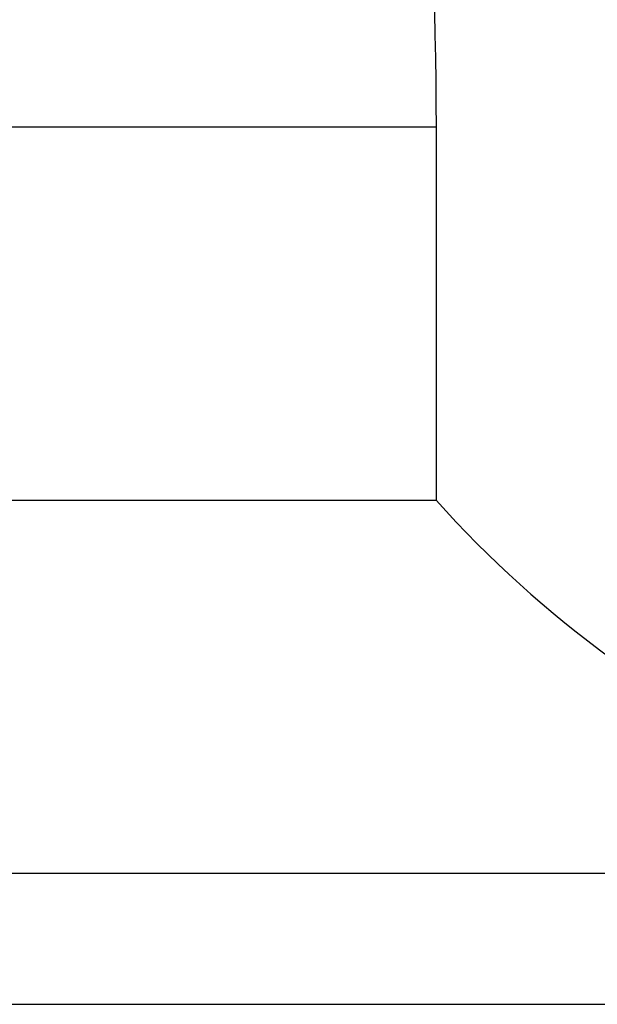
# Model space of a CAD drawing. Header units: millimetres. Extents: x -7 to 264, y -110 to -29.
# Tile 37 of 41: x 195.11 to 197.43, y -92.59 to -88.63. Entities that reach past the tile are written whole.
import ezdxf

# ---------------------------------------------------------------- set-up
doc = ezdxf.new("R2010")
doc.units = ezdxf.units.MM
doc.header["$LTSCALE"] = 0.15
doc.layers.add('OUT', color=3, linetype='CONTINUOUS')

msp = doc.modelspace()

# ---------------------------------------------------------------- linework, layer by layer
at = {"layer": 'OUT', "color": 0}
for p, q in [((186.2343, -89.062), (196.7802, -89.062)), ((196.7802, -89.062), (196.7802, -90.562)), ((186.2343, -90.562), (196.7802, -90.562)), ((186.2343, -92.062), (214.0343, -92.062)), ((133.8544, -92.5888), (264.1343, -92.5888))]:
    msp.add_line(p, q, dxfattribs=at)
msp.add_arc((200.1343, -87.562), 4.5, 221.8103, 270, dxfattribs=at)
msp.add_open_spline([(195.8226, -78.562), (195.7212, -78.9083), (195.6675, -79.2714), (195.6239, -80.0305), (195.6346, -80.4279), (195.7332, -81.6606), (195.8833, -82.5133), (196.135, -83.8473), (196.224, -84.3021), (196.3958, -85.2288), (196.4777, -85.696), (196.6887, -87.1118), (196.7802, -88.0746), (196.7802, -89.062)], degree=3, knots=[0, 0, 0, 0, 0.125, 0.125, 0.25, 0.25, 0.5, 0.5, 0.625, 0.625, 0.75, 0.75, 1, 1, 1, 1], dxfattribs=at)

doc.saveas('drawing.dxf')
